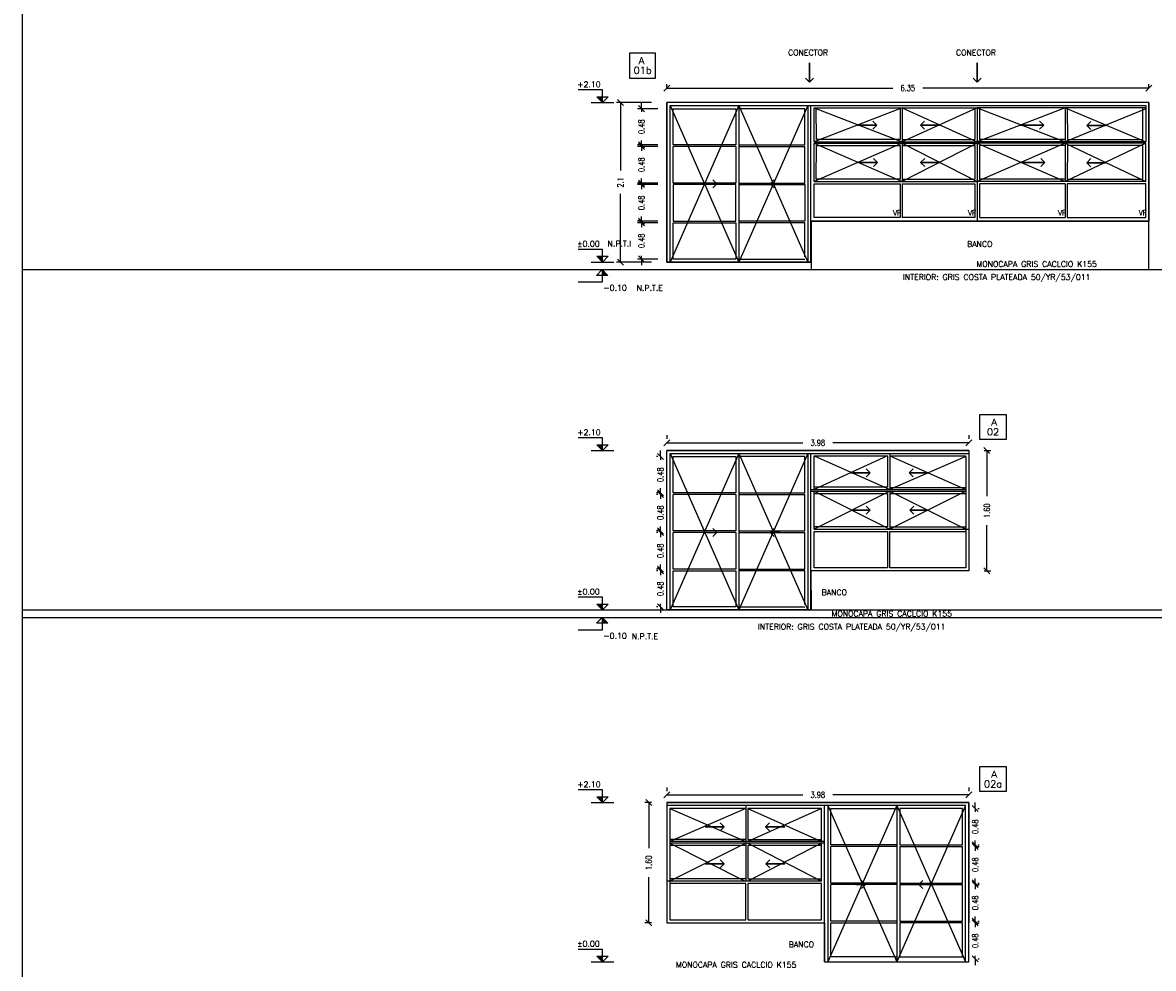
# Model space of a CAD drawing. Header units: millimetres. Extents: x -16.9 to 28.8, y -107.7 to -14.2.
# Tile 10 of 16: x -16.9 to -2, y -39.1 to -26.6. Entities that reach past the tile are written whole.
import ezdxf
from ezdxf.enums import TextEntityAlignment as Align

# ---------------------------------------------------------------- set-up
doc = ezdxf.new("R2010")
doc.units = ezdxf.units.MM
doc.header["$LTSCALE"] = 0.2
for name, color, linetype in [('A ALUMINIO', 5, 'Continuous'), ('A HERRERÍA', 5, 'Continuous'), ('A MURO', 1, 'Continuous'), ('A Muro visto', 2, 'Continuous'), ('A PROYECCION', 8, 'Continuous'), ('Acot-p', 2, 'Continuous'), ('NIVELES', 2, 'Continuous'), ('TEXTOS', 2, 'Continuous'), ('TXT COTA', 3, 'Continuous'), ('TXT PLANILLAS', 3, 'Continuous'), ('TXT TERMINACIONES', 3, 'Continuous')]:
    doc.layers.add(name, color=color, linetype=linetype)
doc.styles.add('ESC20', font='romans.shx', dxfattribs={"height": 0.03})
doc.styles.add('ROMANS', font='romans.shx')
doc.styles.add('SaAS simplex', font='simplex.shx', dxfattribs={"width": 0.8})
doc.styles.get("Standard").update_dxf_attribs({"font": 'ARIALN.TTF'})
doc.styles.add('STYLE2', font='romans.shx')
doc.dimstyles.new('COTAS 75', dxfattribs={"dimscale": 0.01, "dimtxt": 8, "dimasz": 8, "dimexe": 5, "dimexo": 20, "dimgap": 10, "dimtad": 0, "dimzin": 9, "dimdsep": 46, "dimtxsty": 'SaAS simplex', "dimblk": 'OBLIQUE', "dimcen": 0, "dimclrd": 8, "dimclre": 8, "dimclrt": 256, "dimadec": 1, "dimazin": 0, "dimtfac": 1, "dimtmove": 2, "dimatfit": 3, "dimldrblk": 'OBLIQUE', "dimfxl": 10, "dimlwd": -1, "dimlwe": -1, "dimarcsym": 0})

# ---------------------------------------------------------------- blocks, each defined once
blk = doc.blocks.new('*U7')
at = {"linetype": 'Continuous'}
blk.add_hatch(color=256, dxfattribs=at).paths.add_polyline_path([(-0.151, 7.751), (0, 7.6), (0, 7.751)])
for p, q in [((0, 7.933), (-0.635, 7.933)), ((0, 7.6), (-0.151, 7.751)), ((-0.151, 7.751), (0.151, 7.751)), ((0, 7.6), (0, 7.933)), ((0, 7.6), (0.151, 7.751))]:
    blk.add_line(p, q, dxfattribs=at)
blk.add_line((-0.3, 7.6), (0.3, 7.6))
at = {"linetype": 'Continuous', "style": 'STYLE2'}
blk.add_attdef('NIVEL', (-0.664, 8.005), '', height=0.15, dxfattribs=at)
blk = doc.blocks.new('*U4')
at = {"linetype": 'Continuous'}
blk.add_hatch(color=256, dxfattribs=at).paths.add_polyline_path([(-0.075, 2.825), (0, 2.9), (0, 2.825)])
for p, q in [((0, 2.9), (-0.075, 2.825)), ((0, 2.9), (0, 2.733)), ((0, 2.9), (0.075, 2.825)), ((-0.075, 2.825), (0.075, 2.825)), ((0, 2.733), (0.317, 2.733))]:
    blk.add_line(p, q, dxfattribs=at)
at = {"linetype": 'Continuous', "style": 'ROMANS'}
blk.add_attdef('NIVEL', (-0.014, 2.622), '', height=0.075, dxfattribs=at)
blk = doc.blocks.new('_Oblique')
at = {"layer": 'TXT COTA', "color": 0, "lineweight": -2}
blk.add_line((-0.5, -0.5), (0.5, 0.5), dxfattribs=at)
blk = doc.blocks.new('*D171')
at = {"layer": 'Defpoints', "color": 0, "transparency": 16777216}
for p in [(-2.03, -27.493), (-8.382, -27.685), (-2.03, -27.685)]:
    blk.add_point(p, dxfattribs=at)
at = {"layer": 'TXT COTA', "color": 8, "transparency": 16777216}
for p, q in [((-8.382, -27.485), (-8.382, -27.443)), ((-8.382, -27.493), (-5.404, -27.493)), ((-2.03, -27.493), (-5.008, -27.493)), ((-2.03, -27.485), (-2.03, -27.443))]:
    blk.add_line(p, q, dxfattribs=at)
at = {"layer": 'TXT COTA', "color": 8, "transparency": 16777216, "xscale": 0.08, "yscale": 0.08, "zscale": 0.08, "rotation": 180}
blk.add_blockref('_Oblique', (-8.382, -27.493), dxfattribs=at)
at = {"layer": 'TXT COTA', "color": 8, "transparency": 16777216, "xscale": 0.08, "yscale": 0.08, "zscale": 0.08}
blk.add_blockref('_Oblique', (-2.03, -27.493), dxfattribs=at)
at = {"layer": 'TXT COTA', "transparency": 16777216, "insert": (-5.206, -27.493), "char_height": 0.08, "attachment_point": 5, "style": 'SaAS simplex'}
blk.add_mtext('6.35', dxfattribs=at)
blk = doc.blocks.new('*D172')
at = {"layer": 'Defpoints', "color": 0, "transparency": 16777216}
for p in [(-2.03, -27.685), (-2.03, -29.247), (-1.803, -29.247)]:
    blk.add_point(p, dxfattribs=at)
at = {"layer": 'TXT COTA', "color": 8, "transparency": 16777216}
for p, q in [((-1.83, -27.685), (-1.753, -27.685)), ((-1.803, -27.685), (-1.803, -28.306)), ((-1.803, -29.247), (-1.803, -28.625)), ((-1.83, -29.247), (-1.753, -29.247))]:
    blk.add_line(p, q, dxfattribs=at)
at = {"layer": 'TXT COTA', "color": 8, "transparency": 16777216, "xscale": 0.08, "yscale": 0.08, "zscale": 0.08}
for p, rotation in [((-1.803, -27.685), 90), ((-1.803, -29.247), 270)]:
    blk.add_blockref('_Oblique', p, dxfattribs=dict(at, rotation=rotation))
at = {"layer": 'TXT COTA', "transparency": 16777216, "insert": (-1.803, -28.466), "char_height": 0.08, "attachment_point": 5, "rotation": 90, "style": 'SaAS simplex'}
blk.add_mtext('1.6', dxfattribs=at)
blk = doc.blocks.new('*D173')
at = {"layer": 'Defpoints', "color": 0, "transparency": 16777216}
for p in [(-8.382, -27.685), (-8.993, -29.785), (-8.382, -29.785)]:
    blk.add_point(p, dxfattribs=at)
at = {"layer": 'TXT COTA', "color": 8, "transparency": 16777216}
for p, q in [((-8.582, -27.685), (-9.043, -27.685)), ((-8.993, -27.685), (-8.993, -28.581)), ((-8.993, -29.785), (-8.993, -28.888)), ((-8.582, -29.785), (-9.043, -29.785))]:
    blk.add_line(p, q, dxfattribs=at)
at = {"layer": 'TXT COTA', "color": 8, "transparency": 16777216, "xscale": 0.08, "yscale": 0.08, "zscale": 0.08}
for p, rotation in [((-8.993, -27.685), 90), ((-8.993, -29.785), 270)]:
    blk.add_blockref('_Oblique', p, dxfattribs=dict(at, rotation=rotation))
at = {"layer": 'TXT COTA', "transparency": 16777216, "insert": (-8.993, -28.735), "char_height": 0.08, "attachment_point": 5, "rotation": 90, "style": 'SaAS simplex'}
blk.add_mtext('2.1', dxfattribs=at)
blk = doc.blocks.new('*D158')
at = {"layer": 'Defpoints', "color": 0, "transparency": 16777216}
for p in [(-8.298, -27.765), (-8.716, -28.242), (-8.298, -28.242)]:
    blk.add_point(p, dxfattribs=at)
at = {"layer": 'TXT COTA', "color": 8, "transparency": 16777216}
for p, q in [((-8.716, -27.765), (-8.716, -27.685)), ((-8.498, -27.765), (-8.766, -27.765)), ((-8.716, -27.765), (-8.716, -27.806)), ((-8.498, -28.242), (-8.766, -28.242)), ((-8.716, -28.242), (-8.716, -28.201)), ((-8.716, -28.242), (-8.716, -28.322))]:
    blk.add_line(p, q, dxfattribs=at)
at = {"layer": 'TXT COTA', "color": 8, "transparency": 16777216, "xscale": 0.08, "yscale": 0.08, "zscale": 0.08}
for p, rotation in [((-8.716, -27.765), 270), ((-8.716, -28.242), 90)]:
    blk.add_blockref('_Oblique', p, dxfattribs=dict(at, rotation=rotation))
at = {"layer": 'TXT COTA', "transparency": 16777216, "insert": (-8.716, -28.003), "char_height": 0.08, "attachment_point": 5, "rotation": 90, "style": 'SaAS simplex'}
blk.add_mtext('0.48', dxfattribs=at)
blk = doc.blocks.new('*D159')
at = {"layer": 'Defpoints', "color": 0, "transparency": 16777216}
for p in [(-8.298, -28.262), (-8.716, -28.745), (-8.298, -28.745)]:
    blk.add_point(p, dxfattribs=at)
at = {"layer": 'TXT COTA', "color": 8, "transparency": 16777216}
for p, q in [((-8.498, -28.262), (-8.766, -28.262)), ((-8.716, -28.262), (-8.716, -28.182)), ((-8.716, -28.262), (-8.716, -28.306)), ((-8.498, -28.745), (-8.766, -28.745)), ((-8.716, -28.745), (-8.716, -28.701)), ((-8.716, -28.745), (-8.716, -28.825))]:
    blk.add_line(p, q, dxfattribs=at)
at = {"layer": 'TXT COTA', "color": 8, "transparency": 16777216, "xscale": 0.08, "yscale": 0.08, "zscale": 0.08}
for p, rotation in [((-8.716, -28.262), 270), ((-8.716, -28.745), 90)]:
    blk.add_blockref('_Oblique', p, dxfattribs=dict(at, rotation=rotation))
at = {"layer": 'TXT COTA', "transparency": 16777216, "insert": (-8.716, -28.503), "char_height": 0.08, "attachment_point": 5, "rotation": 90, "style": 'SaAS simplex'}
blk.add_mtext('0.48', dxfattribs=at)
blk = doc.blocks.new('*D160')
at = {"layer": 'Defpoints', "color": 0, "transparency": 16777216}
for p in [(-8.716, -29.267), (-8.298, -29.267), (-8.298, -29.745)]:
    blk.add_point(p, dxfattribs=at)
at = {"layer": 'TXT COTA', "color": 8, "transparency": 16777216}
for p, q in [((-8.716, -29.267), (-8.716, -29.187)), ((-8.498, -29.267), (-8.766, -29.267)), ((-8.716, -29.267), (-8.716, -29.308)), ((-8.498, -29.745), (-8.766, -29.745)), ((-8.716, -29.745), (-8.716, -29.703)), ((-8.716, -29.745), (-8.716, -29.825))]:
    blk.add_line(p, q, dxfattribs=at)
at = {"layer": 'TXT COTA', "color": 8, "transparency": 16777216, "xscale": 0.08, "yscale": 0.08, "zscale": 0.08}
for p, rotation in [((-8.716, -29.267), 270), ((-8.716, -29.745), 90)]:
    blk.add_blockref('_Oblique', p, dxfattribs=dict(at, rotation=rotation))
at = {"layer": 'TXT COTA', "transparency": 16777216, "insert": (-8.716, -29.506), "char_height": 0.08, "attachment_point": 5, "rotation": 90, "style": 'SaAS simplex'}
blk.add_mtext('0.48', dxfattribs=at)
blk = doc.blocks.new('*D161')
at = {"layer": 'Defpoints', "color": 0, "transparency": 16777216}
for p in [(-8.716, -28.765), (-8.298, -28.765), (-8.298, -29.247)]:
    blk.add_point(p, dxfattribs=at)
at = {"layer": 'TXT COTA', "color": 8, "transparency": 16777216}
for p, q in [((-8.716, -28.765), (-8.716, -28.685)), ((-8.498, -28.765), (-8.766, -28.765)), ((-8.716, -28.765), (-8.716, -28.808)), ((-8.498, -29.247), (-8.766, -29.247)), ((-8.716, -29.247), (-8.716, -29.203)), ((-8.716, -29.247), (-8.716, -29.327))]:
    blk.add_line(p, q, dxfattribs=at)
at = {"layer": 'TXT COTA', "color": 8, "transparency": 16777216, "xscale": 0.08, "yscale": 0.08, "zscale": 0.08}
for p, rotation in [((-8.716, -28.765), 270), ((-8.716, -29.247), 90)]:
    blk.add_blockref('_Oblique', p, dxfattribs=dict(at, rotation=rotation))
at = {"layer": 'TXT COTA', "transparency": 16777216, "insert": (-8.716, -29.006), "char_height": 0.08, "attachment_point": 5, "rotation": 90, "style": 'SaAS simplex'}
blk.add_mtext('0.48', dxfattribs=at)
blk = doc.blocks.new('*D162')
at = {"layer": 'Defpoints', "color": 0, "transparency": 16777216}
for p in [(-4.402, -32.267), (-4.402, -33.852), (-4.164, -33.852)]:
    blk.add_point(p, dxfattribs=at)
at = {"layer": 'TXT COTA', "color": 8, "transparency": 16777216}
for p, q in [((-4.202, -32.267), (-4.114, -32.267)), ((-4.164, -32.267), (-4.164, -32.868)), ((-4.164, -33.852), (-4.164, -33.251)), ((-4.202, -33.852), (-4.114, -33.852))]:
    blk.add_line(p, q, dxfattribs=at)
at = {"layer": 'TXT COTA', "color": 8, "transparency": 16777216, "xscale": 0.08, "yscale": 0.08, "zscale": 0.08}
for p, rotation in [((-4.164, -32.267), 90), ((-4.164, -33.852), 270)]:
    blk.add_blockref('_Oblique', p, dxfattribs=dict(at, rotation=rotation))
at = {"layer": 'TXT COTA', "transparency": 16777216, "insert": (-4.164, -33.06), "char_height": 0.08, "attachment_point": 5, "rotation": 90, "style": 'SaAS simplex'}
blk.add_mtext('1.60', dxfattribs=at)
blk = doc.blocks.new('*D163')
at = {"layer": 'Defpoints', "color": 0, "transparency": 16777216}
for p in [(-8.298, -32.347), (-8.466, -32.825), (-8.298, -32.825)]:
    blk.add_point(p, dxfattribs=at)
at = {"layer": 'TXT COTA', "color": 8, "transparency": 16777216}
for p, q in [((-8.466, -32.347), (-8.466, -32.267)), ((-8.498, -32.347), (-8.516, -32.347)), ((-8.466, -32.347), (-8.466, -32.389)), ((-8.498, -32.825), (-8.516, -32.825)), ((-8.466, -32.825), (-8.466, -32.784)), ((-8.466, -32.825), (-8.466, -32.905))]:
    blk.add_line(p, q, dxfattribs=at)
at = {"layer": 'TXT COTA', "color": 8, "transparency": 16777216, "xscale": 0.08, "yscale": 0.08, "zscale": 0.08}
for p, rotation in [((-8.466, -32.347), 270), ((-8.466, -32.825), 90)]:
    blk.add_blockref('_Oblique', p, dxfattribs=dict(at, rotation=rotation))
at = {"layer": 'TXT COTA', "transparency": 16777216, "insert": (-8.466, -32.586), "char_height": 0.08, "attachment_point": 5, "rotation": 90, "style": 'SaAS simplex'}
blk.add_mtext('0.48', dxfattribs=at)
blk = doc.blocks.new('*D164')
at = {"layer": 'Defpoints', "color": 0, "transparency": 16777216}
for p in [(-8.466, -32.845), (-8.298, -32.845), (-8.298, -33.327)]:
    blk.add_point(p, dxfattribs=at)
at = {"layer": 'TXT COTA', "color": 8, "transparency": 16777216}
for p, q in [((-8.466, -32.845), (-8.466, -32.765)), ((-8.498, -32.845), (-8.516, -32.845)), ((-8.466, -32.845), (-8.466, -32.889)), ((-8.498, -33.327), (-8.516, -33.327)), ((-8.466, -33.327), (-8.466, -33.284)), ((-8.466, -33.327), (-8.466, -33.407))]:
    blk.add_line(p, q, dxfattribs=at)
at = {"layer": 'TXT COTA', "color": 8, "transparency": 16777216, "xscale": 0.08, "yscale": 0.08, "zscale": 0.08}
for p, rotation in [((-8.466, -32.845), 270), ((-8.466, -33.327), 90)]:
    blk.add_blockref('_Oblique', p, dxfattribs=dict(at, rotation=rotation))
at = {"layer": 'TXT COTA', "transparency": 16777216, "insert": (-8.466, -33.086), "char_height": 0.08, "attachment_point": 5, "rotation": 90, "style": 'SaAS simplex'}
blk.add_mtext('0.48', dxfattribs=at)
blk = doc.blocks.new('*D165')
at = {"layer": 'Defpoints', "color": 0, "transparency": 16777216}
for p in [(-8.466, -33.347), (-8.298, -33.347), (-8.298, -33.83)]:
    blk.add_point(p, dxfattribs=at)
at = {"layer": 'TXT COTA', "color": 8, "transparency": 16777216}
for p, q in [((-8.498, -33.347), (-8.516, -33.347)), ((-8.466, -33.347), (-8.466, -33.267)), ((-8.466, -33.347), (-8.466, -33.391)), ((-8.466, -33.83), (-8.466, -33.786)), ((-8.498, -33.83), (-8.516, -33.83)), ((-8.466, -33.83), (-8.466, -33.91))]:
    blk.add_line(p, q, dxfattribs=at)
at = {"layer": 'TXT COTA', "color": 8, "transparency": 16777216, "xscale": 0.08, "yscale": 0.08, "zscale": 0.08}
for p, rotation in [((-8.466, -33.347), 270), ((-8.466, -33.83), 90)]:
    blk.add_blockref('_Oblique', p, dxfattribs=dict(at, rotation=rotation))
at = {"layer": 'TXT COTA', "transparency": 16777216, "insert": (-8.466, -33.589), "char_height": 0.08, "attachment_point": 5, "rotation": 90, "style": 'SaAS simplex'}
blk.add_mtext('0.48', dxfattribs=at)
blk = doc.blocks.new('*D166')
at = {"layer": 'Defpoints', "color": 0, "transparency": 16777216}
for p in [(-8.466, -33.85), (-8.298, -33.85), (-8.298, -34.327)]:
    blk.add_point(p, dxfattribs=at)
at = {"layer": 'TXT COTA', "color": 8, "transparency": 16777216}
for p, q in [((-8.466, -33.85), (-8.466, -33.77)), ((-8.498, -33.85), (-8.516, -33.85)), ((-8.466, -33.85), (-8.466, -33.891)), ((-8.498, -34.327), (-8.516, -34.327)), ((-8.466, -34.327), (-8.466, -34.286)), ((-8.466, -34.327), (-8.466, -34.407))]:
    blk.add_line(p, q, dxfattribs=at)
at = {"layer": 'TXT COTA', "color": 8, "transparency": 16777216, "xscale": 0.08, "yscale": 0.08, "zscale": 0.08}
for p, rotation in [((-8.466, -33.85), 270), ((-8.466, -34.327), 90)]:
    blk.add_blockref('_Oblique', p, dxfattribs=dict(at, rotation=rotation))
at = {"layer": 'TXT COTA', "transparency": 16777216, "insert": (-8.466, -34.089), "char_height": 0.08, "attachment_point": 5, "rotation": 90, "style": 'SaAS simplex'}
blk.add_mtext('0.48', dxfattribs=at)
blk = doc.blocks.new('*U10')
at = {"color": 0, "linetype": 'ByBlock'}
blk.add_lwpolyline([(-0.287, -0.195), (0.287, -0.195), (0.287, 0.354), (-0.287, 0.354)], close=True, dxfattribs=at)
at = {"color": 0, "linetype": 'ByBlock', "style": 'ROMANS', "width": 1.1}
blk.add_text('A', height=0.15, dxfattribs=at).set_placement((-0.088, 0.112))
at = {"color": 0, "linetype": 'ByBlock', "style": 'ROMANS', "width": 1.05}
blk.add_attdef('NRO', text='', height=0.15, dxfattribs=at).set_placement((0, -0.027), align=Align.MIDDLE)
blk = doc.blocks.new('*D167')
at = {"layer": 'Defpoints', "color": 0, "transparency": 16777216}
for p in [(-8.382, -36.904), (-8.62, -38.489), (-8.382, -38.489)]:
    blk.add_point(p, dxfattribs=at)
at = {"layer": 'TXT COTA', "color": 8, "transparency": 16777216}
for p, q in [((-8.582, -36.904), (-8.67, -36.904)), ((-8.62, -36.904), (-8.62, -37.505)), ((-8.62, -38.489), (-8.62, -37.888)), ((-8.582, -38.489), (-8.67, -38.489))]:
    blk.add_line(p, q, dxfattribs=at)
at = {"layer": 'TXT COTA', "color": 8, "transparency": 16777216, "xscale": 0.08, "yscale": 0.08, "zscale": 0.08}
for p, rotation in [((-8.62, -36.904), 90), ((-8.62, -38.489), 270)]:
    blk.add_blockref('_Oblique', p, dxfattribs=dict(at, rotation=rotation))
at = {"layer": 'TXT COTA', "transparency": 16777216, "insert": (-8.62, -37.697), "char_height": 0.08, "attachment_point": 5, "rotation": 90, "style": 'SaAS simplex'}
blk.add_mtext('1.60', dxfattribs=at)
blk = doc.blocks.new('*D146')
at = {"layer": 'Defpoints', "color": 0, "transparency": 16777216}
for p in [(-4.485, -36.984), (-4.485, -37.462), (-4.318, -37.462)]:
    blk.add_point(p, dxfattribs=at)
at = {"layer": 'TXT COTA', "color": 8, "transparency": 16777216}
for p, q in [((-4.318, -36.984), (-4.318, -36.904)), ((-4.318, -36.984), (-4.318, -37.026)), ((-4.285, -36.984), (-4.268, -36.984)), ((-4.318, -37.462), (-4.318, -37.421)), ((-4.318, -37.462), (-4.318, -37.542)), ((-4.285, -37.462), (-4.268, -37.462))]:
    blk.add_line(p, q, dxfattribs=at)
at = {"layer": 'TXT COTA', "color": 8, "transparency": 16777216, "xscale": 0.08, "yscale": 0.08, "zscale": 0.08}
for p, rotation in [((-4.318, -36.984), 270), ((-4.318, -37.462), 90)]:
    blk.add_blockref('_Oblique', p, dxfattribs=dict(at, rotation=rotation))
at = {"layer": 'TXT COTA', "transparency": 16777216, "insert": (-4.318, -37.223), "char_height": 0.08, "attachment_point": 5, "rotation": 90, "style": 'SaAS simplex'}
blk.add_mtext('0.48', dxfattribs=at)
blk = doc.blocks.new('*D147')
at = {"layer": 'Defpoints', "color": 0, "transparency": 16777216}
for p in [(-4.485, -37.482), (-4.318, -37.482), (-4.485, -37.964)]:
    blk.add_point(p, dxfattribs=at)
at = {"layer": 'TXT COTA', "color": 8, "transparency": 16777216}
for p, q in [((-4.318, -37.482), (-4.318, -37.402)), ((-4.318, -37.482), (-4.318, -37.526)), ((-4.285, -37.482), (-4.268, -37.482)), ((-4.318, -37.964), (-4.318, -37.921)), ((-4.318, -37.964), (-4.318, -38.044)), ((-4.285, -37.964), (-4.268, -37.964))]:
    blk.add_line(p, q, dxfattribs=at)
at = {"layer": 'TXT COTA', "color": 8, "transparency": 16777216, "xscale": 0.08, "yscale": 0.08, "zscale": 0.08}
for p, rotation in [((-4.318, -37.482), 270), ((-4.318, -37.964), 90)]:
    blk.add_blockref('_Oblique', p, dxfattribs=dict(at, rotation=rotation))
at = {"layer": 'TXT COTA', "transparency": 16777216, "insert": (-4.318, -37.723), "char_height": 0.08, "attachment_point": 5, "rotation": 90, "style": 'SaAS simplex'}
blk.add_mtext('0.48', dxfattribs=at)
blk = doc.blocks.new('*D148')
at = {"layer": 'Defpoints', "color": 0, "transparency": 16777216}
for p in [(-4.485, -37.984), (-4.318, -37.984), (-4.485, -38.467)]:
    blk.add_point(p, dxfattribs=at)
at = {"layer": 'TXT COTA', "color": 8, "transparency": 16777216}
for p, q in [((-4.318, -37.984), (-4.318, -37.904)), ((-4.318, -37.984), (-4.318, -38.028)), ((-4.285, -37.984), (-4.268, -37.984)), ((-4.318, -38.467), (-4.318, -38.423)), ((-4.318, -38.467), (-4.318, -38.547)), ((-4.285, -38.467), (-4.268, -38.467))]:
    blk.add_line(p, q, dxfattribs=at)
at = {"layer": 'TXT COTA', "color": 8, "transparency": 16777216, "xscale": 0.08, "yscale": 0.08, "zscale": 0.08}
for p, rotation in [((-4.318, -37.984), 270), ((-4.318, -38.467), 90)]:
    blk.add_blockref('_Oblique', p, dxfattribs=dict(at, rotation=rotation))
at = {"layer": 'TXT COTA', "transparency": 16777216, "insert": (-4.318, -38.226), "char_height": 0.08, "attachment_point": 5, "rotation": 90, "style": 'SaAS simplex'}
blk.add_mtext('0.48', dxfattribs=at)
blk = doc.blocks.new('*D149')
at = {"layer": 'Defpoints', "color": 0, "transparency": 16777216}
for p in [(-4.485, -38.487), (-4.318, -38.487), (-4.485, -38.964)]:
    blk.add_point(p, dxfattribs=at)
at = {"layer": 'TXT COTA', "color": 8, "transparency": 16777216}
for p, q in [((-4.318, -38.487), (-4.318, -38.407)), ((-4.318, -38.487), (-4.318, -38.528)), ((-4.285, -38.487), (-4.268, -38.487)), ((-4.318, -38.964), (-4.318, -38.923)), ((-4.318, -38.964), (-4.318, -39.044)), ((-4.285, -38.964), (-4.268, -38.964))]:
    blk.add_line(p, q, dxfattribs=at)
at = {"layer": 'TXT COTA', "color": 8, "transparency": 16777216, "xscale": 0.08, "yscale": 0.08, "zscale": 0.08}
for p, rotation in [((-4.318, -38.487), 270), ((-4.318, -38.964), 90)]:
    blk.add_blockref('_Oblique', p, dxfattribs=dict(at, rotation=rotation))
at = {"layer": 'TXT COTA', "transparency": 16777216, "insert": (-4.318, -38.726), "char_height": 0.08, "attachment_point": 5, "rotation": 90, "style": 'SaAS simplex'}
blk.add_mtext('0.48', dxfattribs=at)
blk = doc.blocks.new('*D169')
at = {"layer": 'Defpoints', "color": 0, "transparency": 16777216}
for p in [(-8.382, -36.904), (-4.402, -36.802), (-4.402, -36.904)]:
    blk.add_point(p, dxfattribs=at)
at = {"layer": 'TXT COTA', "color": 8, "transparency": 16777216}
for p, q in [((-8.382, -36.704), (-8.382, -36.752)), ((-4.402, -36.704), (-4.402, -36.752)), ((-8.382, -36.802), (-6.589, -36.802)), ((-4.402, -36.802), (-6.194, -36.802))]:
    blk.add_line(p, q, dxfattribs=at)
at = {"layer": 'TXT COTA', "color": 8, "transparency": 16777216, "xscale": 0.08, "yscale": 0.08, "zscale": 0.08, "rotation": 180}
blk.add_blockref('_Oblique', (-8.382, -36.802), dxfattribs=at)
at = {"layer": 'TXT COTA', "color": 8, "transparency": 16777216, "xscale": 0.08, "yscale": 0.08, "zscale": 0.08}
blk.add_blockref('_Oblique', (-4.402, -36.802), dxfattribs=at)
at = {"layer": 'TXT COTA', "transparency": 16777216, "insert": (-6.392, -36.802), "char_height": 0.08, "attachment_point": 5, "style": 'SaAS simplex'}
blk.add_mtext('3.98', dxfattribs=at)
blk = doc.blocks.new('*D155')
at = {"layer": 'Defpoints', "color": 0, "transparency": 16777216}
for p in [(-8.382, -32.165), (-8.382, -32.267), (-4.402, -32.267)]:
    blk.add_point(p, dxfattribs=at)
at = {"layer": 'TXT COTA', "color": 8, "transparency": 16777216}
for p, q in [((-8.382, -32.067), (-8.382, -32.115)), ((-8.382, -32.165), (-6.589, -32.165)), ((-4.402, -32.165), (-6.194, -32.165)), ((-4.402, -32.067), (-4.402, -32.115))]:
    blk.add_line(p, q, dxfattribs=at)
at = {"layer": 'TXT COTA', "color": 8, "transparency": 16777216, "xscale": 0.08, "yscale": 0.08, "zscale": 0.08, "rotation": 180}
blk.add_blockref('_Oblique', (-8.382, -32.165), dxfattribs=at)
at = {"layer": 'TXT COTA', "color": 8, "transparency": 16777216, "xscale": 0.08, "yscale": 0.08, "zscale": 0.08}
blk.add_blockref('_Oblique', (-4.402, -32.165), dxfattribs=at)
at = {"layer": 'TXT COTA', "transparency": 16777216, "insert": (-6.392, -32.165), "char_height": 0.08, "attachment_point": 5, "style": 'SaAS simplex'}
blk.add_mtext('3.98', dxfattribs=at)

msp = doc.modelspace()

# ---------------------------------------------------------------- linework, layer by layer
at = {"layer": 'A ALUMINIO'}
for p, q in [((-2.03, -27.685), (-8.382, -27.685)), ((-8.382, -29.785), (-8.382, -27.685)), ((-2.03, -27.685), (-2.03, -29.247)), ((-7.432, -27.725), (-7.432, -29.785)), ((-6.565, -27.765), (-7.432, -27.765)), ((-6.565, -28.242), (-6.565, -27.765)), ((-6.525, -27.725), (-2.071, -27.725)), ((-6.442, -27.755), (-4.291, -27.755)), ((-6.442, -28.2), (-6.442, -27.755)), ((-5.279, -27.755), (-5.279, -28.2)), ((-5.279, -27.755), (-4.321, -27.755)), ((-4.321, -27.755), (-4.321, -28.17)), ((-2.071, -27.755), (-4.291, -27.755)), ((-4.291, -27.755), (-4.291, -28.2)), ((-3.135, -27.755), (-4.261, -27.755)), ((-4.261, -27.755), (-4.261, -28.17)), ((-3.135, -27.755), (-3.134, -28.2)), ((-2.071, -27.725), (-2.071, -28.2)), ((-7.472, -28.262), (-8.298, -28.262)), ((-7.432, -28.242), (-6.565, -28.242)), ((-7.432, -28.262), (-6.565, -28.262)), ((-6.442, -28.725), (-6.442, -28.22)), ((-6.442, -28.2), (-4.291, -28.2)), ((-6.442, -28.22), (-4.291, -28.22)), ((-5.279, -28.17), (-4.321, -28.17)), ((-5.279, -28.22), (-5.279, -28.725)), ((-5.279, -28.25), (-4.321, -28.25)), ((-4.321, -28.25), (-4.321, -28.695)), ((-2.071, -28.2), (-4.291, -28.2)), ((-2.071, -28.22), (-4.291, -28.22)), ((-4.291, -28.22), (-4.291, -29.247)), ((-3.134, -28.17), (-4.261, -28.17)), ((-3.134, -28.25), (-4.261, -28.25)), ((-4.261, -28.25), (-4.261, -28.695)), ((-3.134, -28.22), (-3.135, -28.725)), ((-6.442, -28.725), (-4.291, -28.725)), ((-5.279, -28.695), (-4.321, -28.695)), ((-2.071, -28.725), (-4.291, -28.725)), ((-3.135, -28.695), (-4.261, -28.695)), ((-6.442, -28.755), (-5.309, -28.755)), ((-5.309, -28.755), (-5.309, -29.2)), ((-5.279, -28.755), (-4.321, -28.755)), ((-5.279, -28.755), (-5.279, -29.2)), ((-4.321, -28.785), (-4.321, -29.162)), ((-3.135, -28.755), (-4.261, -28.755)), ((-3.135, -28.755), (-3.135, -29.2)), ((-2.071, -28.755), (-3.105, -28.755)), ((-3.105, -28.755), (-3.105, -29.2)), ((-2.03, -29.247), (-6.481, -29.247)), ((-6.481, -29.785), (-8.382, -29.785)), ((-7.432, -29.745), (-6.565, -29.745)), ((-6.481, -32.267), (-8.382, -32.267)), ((-4.402, -32.267), (-8.382, -32.267)), ((-4.402, -32.267), (-8.382, -32.267)), ((-8.382, -34.367), (-8.382, -32.267)), ((-7.432, -32.307), (-7.432, -34.367)), ((-6.525, -32.307), (-4.402, -32.307)), ((-5.442, -32.307), (-5.442, -32.782)), ((-4.402, -32.267), (-4.402, -33.852)), ((-6.565, -32.347), (-7.432, -32.347)), ((-6.565, -32.825), (-6.565, -32.347)), ((-6.442, -32.337), (-5.472, -32.337)), ((-6.442, -32.782), (-6.442, -32.347)), ((-5.442, -32.337), (-4.442, -32.337)), ((-5.344, -32.337), (-4.442, -32.337)), ((-4.442, -32.347), (-4.442, -32.832)), ((-5.442, -32.753), (-4.442, -32.753)), ((-7.472, -32.845), (-8.298, -32.845)), ((-7.432, -32.825), (-6.565, -32.825)), ((-7.432, -32.845), (-6.565, -32.845)), ((-6.482, -32.782), (-4.442, -32.782)), ((-6.482, -32.802), (-4.442, -32.802)), ((-6.442, -33.302), (-6.442, -32.802)), ((-5.442, -32.802), (-5.442, -33.302)), ((-5.442, -32.832), (-4.442, -32.832)), ((-4.442, -32.832), (-4.442, -33.333)), ((-7.472, -33.347), (-8.298, -33.347)), ((-7.432, -33.347), (-6.565, -33.347)), ((-6.442, -33.302), (-4.402, -33.302)), ((-6.442, -33.332), (-5.472, -33.332)), ((-5.442, -33.272), (-4.442, -33.272)), ((-5.442, -33.332), (-4.442, -33.333)), ((-4.402, -33.852), (-6.482, -33.852)), ((-6.481, -34.367), (-8.382, -34.367)), ((-7.432, -34.327), (-6.565, -34.327)), ((-8.382, -36.904), (-4.402, -36.904)), ((-8.382, -36.904), (-4.402, -36.904)), ((-6.259, -36.944), (-8.382, -36.944)), ((-7.342, -36.944), (-7.342, -37.419)), ((-6.302, -36.904), (-4.402, -36.904)), ((-5.352, -36.944), (-5.352, -39.004)), ((-4.402, -39.004), (-4.402, -36.904)), ((-4.402, -36.904), (-4.402, -38.489)), ((-7.342, -36.984), (-8.342, -36.984)), ((-7.44, -36.984), (-8.342, -36.984)), ((-8.342, -36.984), (-8.342, -37.469)), ((-6.342, -36.984), (-7.312, -36.984)), ((-6.342, -37.419), (-6.342, -36.984)), ((-6.219, -37.462), (-6.219, -36.984)), ((-6.219, -36.984), (-5.352, -36.984)), ((-7.342, -37.39), (-8.342, -37.39)), ((-6.302, -37.419), (-8.342, -37.419)), ((-6.302, -37.439), (-8.342, -37.439)), ((-8.342, -37.469), (-8.342, -37.97)), ((-7.342, -37.469), (-8.342, -37.469)), ((-7.342, -37.439), (-7.342, -37.939)), ((-6.342, -37.939), (-6.342, -37.439)), ((-5.352, -37.462), (-6.219, -37.462)), ((-5.352, -37.482), (-6.219, -37.482)), ((-5.312, -37.482), (-4.485, -37.482)), ((-6.342, -37.939), (-8.382, -37.939)), ((-7.342, -37.909), (-8.342, -37.909)), ((-7.342, -37.969), (-8.342, -37.97)), ((-6.342, -37.969), (-7.312, -37.969)), ((-5.352, -37.984), (-6.219, -37.984)), ((-5.312, -37.984), (-4.485, -37.984)), ((-8.382, -38.489), (-6.302, -38.489)), ((-5.352, -38.934), (-6.219, -38.934))]:
    msp.add_line(p, q, dxfattribs=at)
for points in [[(-8.338, -29.785), (-8.338, -27.725), (-6.525, -27.725), (-6.525, -29.785)], [(-6.482, -29.785), (-6.482, -27.725)], [(-6.442, -28.2), (-6.442, -27.755)], [(-3.105, -27.755), (-3.104, -28.17), (-2.111, -28.17), (-2.111, -27.755), (-3.105, -27.755)], [(-7.472, -28.262), (-7.472, -28.745), (-8.298, -28.745), (-8.298, -28.262)], [(-7.432, -28.745), (-6.565, -28.745), (-6.565, -28.262)], [(-5.309, -28.25), (-5.309, -28.695), (-6.412, -28.695), (-6.411, -28.25), (-5.309, -28.25)], [(-3.104, -28.25), (-3.105, -28.695), (-2.111, -28.695), (-2.111, -28.25), (-3.104, -28.25)], [(-2.071, -28.725), (-2.071, -28.22)], [(-7.432, -28.765), (-6.565, -28.765), (-6.565, -29.247), (-7.432, -29.247)], [(-5.309, -29.2), (-6.442, -29.2), (-6.442, -28.755)], [(-4.321, -28.755), (-4.321, -29.2), (-5.279, -29.2)], [(-4.261, -28.755), (-4.261, -29.2), (-3.135, -29.2)], [(-3.105, -29.2), (-2.071, -29.2), (-2.071, -28.755)], [(-6.565, -29.715), (-6.565, -29.267), (-7.432, -29.267)], [(-8.338, -34.367), (-8.338, -32.307), (-6.525, -32.307), (-6.525, -34.367)], [(-6.482, -34.367), (-6.482, -32.307)], [(-6.442, -32.782), (-6.442, -32.347)], [(-7.472, -32.845), (-7.472, -33.327), (-8.298, -33.327), (-8.298, -32.845)], [(-7.432, -33.327), (-6.565, -33.327), (-6.565, -32.845)], [(-5.472, -32.832), (-5.472, -33.272), (-6.442, -33.272), (-6.442, -32.832), (-5.472, -32.832)], [(-7.472, -33.347), (-7.472, -33.83), (-8.298, -33.83), (-8.298, -33.347)], [(-7.432, -33.83), (-6.565, -33.83), (-6.565, -33.347)], [(-5.472, -33.332), (-5.472, -33.812), (-6.442, -33.812), (-6.442, -33.332)], [(-4.442, -33.333), (-4.442, -33.812), (-5.442, -33.813), (-5.442, -33.332)], [(-6.565, -34.297), (-6.565, -33.85), (-7.432, -33.85)], [(-6.302, -39.004), (-6.302, -36.944)], [(-4.445, -39.004), (-4.445, -36.944), (-6.259, -36.944), (-6.259, -39.004)], [(-7.342, -36.984), (-7.41, -36.984)], [(-6.342, -37.419), (-6.342, -36.984)], [(-7.312, -37.469), (-7.312, -37.909), (-6.342, -37.909), (-6.342, -37.469), (-7.312, -37.469)], [(-5.352, -37.964), (-6.219, -37.964), (-6.219, -37.482)], [(-5.312, -37.482), (-5.312, -37.964), (-4.485, -37.964), (-4.485, -37.482)], [(-8.342, -37.97), (-8.342, -38.449), (-7.342, -38.449), (-7.342, -37.969)], [(-7.312, -37.969), (-7.312, -38.449), (-6.342, -38.449), (-6.342, -37.969)], [(-5.352, -38.467), (-6.219, -38.467), (-6.219, -37.984)], [(-5.312, -37.984), (-5.312, -38.467), (-4.485, -38.467), (-4.485, -37.984)], [(-6.219, -38.934), (-6.219, -38.487), (-5.352, -38.487)]]:
    msp.add_lwpolyline(points, dxfattribs=at)
for points in [[(-8.298, -28.232), (-8.298, -27.765), (-7.472, -27.765), (-7.472, -28.242), (-8.298, -28.242)], [(-5.309, -27.765), (-5.309, -28.17), (-6.411, -28.17), (-6.412, -27.755), (-5.309, -27.755)], [(-8.298, -29.247), (-7.472, -29.247), (-7.472, -28.765), (-8.298, -28.765), (-8.298, -29.216)], [(-8.298, -29.267), (-7.472, -29.267), (-7.472, -29.745), (-8.298, -29.745)], [(-8.298, -32.815), (-8.298, -32.347), (-7.472, -32.347), (-7.472, -32.825), (-8.298, -32.825)], [(-5.472, -32.337), (-5.472, -32.752), (-6.442, -32.752), (-6.442, -32.337)], [(-8.298, -33.85), (-7.472, -33.85), (-7.472, -34.327), (-8.298, -34.327)], [(-7.312, -36.984), (-7.312, -37.389), (-6.342, -37.389), (-6.342, -36.984)], [(-4.485, -37.452), (-4.485, -36.984), (-5.312, -36.984), (-5.312, -37.462), (-4.485, -37.462)], [(-4.485, -38.487), (-5.312, -38.487), (-5.312, -38.934), (-4.485, -38.934)]]:
    msp.add_lwpolyline(points, close=True, dxfattribs=at)
at = {"layer": 'A HERRERÍA'}
msp.add_line((-6.481, -29.247), (-2.03, -29.247), dxfattribs=at)
msp.add_lwpolyline([(-6.481, -29.785), (-6.481, -29.247), (-2.03, -29.247), (-2.03, -27.685), (-8.382, -27.685), (-8.382, -29.785)], close=True, dxfattribs=at)
at = {"layer": 'A MURO'}
for p, q in [((-16.869, -29.885), (28.799, -29.885)), ((-16.869, -34.367), (28.799, -34.367)), ((-16.869, -34.467), (28.799, -34.467))]:
    msp.add_line(p, q, dxfattribs=at)
at = {"layer": 'A Muro visto', "color": 5}
msp.add_lwpolyline([(-16.869, -14.174), (28.799, -14.174), (28.799, -107.67), (-16.869, -107.67)], close=True, dxfattribs=at)
at = {"layer": 'A Muro visto'}
for points in [[(-2.03, -29.247), (-6.481, -29.247), (-6.481, -29.885), (-2.03, -29.885)], [(-8.382, -34.367), (-8.382, -32.267), (-4.402, -32.267), (-4.402, -33.852), (-6.482, -33.852), (-6.481, -34.367)], [(-4.402, -39.004), (-4.402, -36.904), (-8.382, -36.904), (-8.382, -38.489), (-6.302, -38.489), (-6.302, -39.004)]]:
    msp.add_lwpolyline(points, close=True, dxfattribs=at)
at = {"layer": 'A PROYECCION'}
for p, q in [((-8.338, -27.725), (-7.432, -29.785)), ((-7.432, -27.725), (-8.338, -29.785)), ((-7.432, -27.725), (-6.525, -29.785)), ((-6.525, -27.725), (-7.432, -29.785)), ((-6.442, -27.755), (-5.279, -28.2)), ((-5.279, -27.755), (-6.442, -28.2)), ((-5.279, -27.755), (-4.291, -28.2)), ((-4.291, -27.755), (-5.279, -28.2)), ((-3.135, -27.755), (-4.291, -28.2)), ((-4.291, -27.755), (-3.134, -28.2)), ((-3.135, -27.755), (-2.071, -28.2)), ((-2.071, -27.765), (-3.134, -28.2)), ((-5.279, -28.22), (-6.442, -28.725)), ((-6.442, -28.22), (-5.279, -28.725)), ((-5.279, -28.219), (-4.291, -28.725)), ((-4.291, -28.22), (-5.279, -28.725)), ((-3.134, -28.219), (-4.291, -28.725)), ((-4.291, -28.22), (-3.135, -28.725)), ((-2.071, -28.22), (-3.135, -28.725)), ((-3.134, -28.22), (-2.071, -28.725)), ((-8.338, -32.307), (-7.432, -34.367)), ((-7.432, -32.307), (-8.338, -34.367)), ((-7.432, -32.307), (-6.525, -34.367)), ((-6.525, -32.307), (-7.432, -34.367)), ((-5.472, -32.337), (-6.442, -32.782)), ((-6.442, -32.337), (-5.442, -32.782)), ((-5.442, -32.337), (-4.442, -32.782)), ((-4.442, -32.347), (-5.442, -32.782)), ((-5.442, -32.802), (-6.442, -33.302)), ((-6.442, -32.802), (-5.442, -33.302)), ((-5.442, -32.802), (-4.442, -33.302)), ((-4.442, -32.802), (-5.442, -33.302)), ((-5.352, -36.944), (-6.259, -39.004)), ((-6.259, -36.944), (-5.352, -39.004)), ((-4.445, -36.944), (-5.352, -39.004)), ((-5.352, -36.944), (-4.445, -39.004)), ((-7.342, -36.984), (-8.342, -37.419)), ((-8.342, -36.984), (-7.342, -37.419)), ((-7.312, -36.984), (-6.342, -37.419)), ((-6.342, -36.984), (-7.312, -37.419)), ((-7.342, -37.439), (-8.342, -37.939)), ((-8.342, -37.439), (-7.347, -37.939)), ((-7.312, -37.439), (-6.342, -37.939)), ((-6.342, -37.439), (-7.312, -37.939))]:
    msp.add_line(p, q, dxfattribs=at)
for points in [[(-5.667, -27.929), (-5.614, -27.982), (-5.867, -27.982), (-5.614, -27.982), (-5.667, -28.035)], [(-4.985, -27.929), (-5.038, -27.982), (-4.785, -27.982), (-5.038, -27.982), (-4.985, -28.035)], [(-3.469, -27.929), (-3.416, -27.982), (-3.727, -27.982), (-3.416, -27.982), (-3.469, -28.035)], [(-2.795, -27.932), (-2.848, -27.985), (-2.595, -27.985), (-2.848, -27.985), (-2.795, -28.038)], [(-5.66, -28.419), (-5.607, -28.472), (-5.86, -28.472), (-5.607, -28.472), (-5.66, -28.525)], [(-4.984, -28.419), (-5.037, -28.472), (-4.784, -28.472), (-5.037, -28.472), (-4.984, -28.525)], [(-3.455, -28.419), (-3.402, -28.472), (-3.713, -28.472), (-3.402, -28.472), (-3.455, -28.525)], [(-2.794, -28.423), (-2.847, -28.476), (-2.595, -28.476), (-2.847, -28.476), (-2.794, -28.529)], [(-7.775, -28.701), (-7.722, -28.755), (-7.85, -28.755), (-7.722, -28.755), (-7.775, -28.808)], [(-6.967, -28.701), (-7.02, -28.755), (-6.893, -28.755), (-7.02, -28.755), (-6.967, -28.808)], [(-5.757, -32.507), (-5.704, -32.56), (-5.957, -32.56), (-5.704, -32.56), (-5.757, -32.613)], [(-5.136, -32.509), (-5.189, -32.562), (-4.936, -32.562), (-5.189, -32.562), (-5.136, -32.616)], [(-5.757, -32.999), (-5.704, -33.052), (-5.957, -33.052), (-5.704, -33.052), (-5.757, -33.106)], [(-5.127, -32.999), (-5.18, -33.052), (-4.927, -33.052), (-5.18, -33.052), (-5.127, -33.106)], [(-7.775, -33.294), (-7.722, -33.347), (-7.85, -33.347), (-7.722, -33.347), (-7.775, -33.401)], [(-6.967, -33.294), (-7.02, -33.347), (-6.893, -33.347), (-7.02, -33.347), (-6.967, -33.401)], [(-7.677, -37.17), (-7.624, -37.223), (-7.877, -37.223), (-7.624, -37.223), (-7.677, -37.276)], [(-7.027, -37.17), (-7.08, -37.223), (-6.827, -37.223), (-7.08, -37.223), (-7.027, -37.276)], [(-7.677, -37.66), (-7.624, -37.713), (-7.877, -37.713), (-7.624, -37.713), (-7.677, -37.766)], [(-7.026, -37.66), (-7.079, -37.713), (-6.827, -37.713), (-7.079, -37.713), (-7.026, -37.766)], [(-5.816, -37.931), (-5.763, -37.984), (-5.891, -37.984), (-5.763, -37.984), (-5.816, -38.037)], [(-5.008, -37.931), (-5.061, -37.984), (-4.934, -37.984), (-5.061, -37.984), (-5.008, -38.037)]]:
    msp.add_lwpolyline(points, dxfattribs=at)
at = {"layer": 'NIVELES', "ltscale": 0.025}
for points in [[(-6.45, -27.363), (-6.503, -27.416), (-6.503, -27.163), (-6.503, -27.416), (-6.556, -27.363)], [(-4.238, -27.363), (-4.291, -27.416), (-4.291, -27.163), (-4.291, -27.416), (-4.344, -27.363)]]:
    msp.add_lwpolyline(points, dxfattribs=at)

# ---------------------------------------------------------------- block references
at = {"layer": 'Acot-p', "ltscale": 0.025}
ref = msp.add_blockref('*U4', (-9.232, -32.785), dxfattribs=dict(at, xscale=-1))
ref.add_attrib('NIVEL', '-0.10', (-9.218, -30.162), dxfattribs={"layer": '0', "linetype": 'Continuous', "height": 0.075, "style": 'ROMANS'})
ref = msp.add_blockref('*U4', (-9.232, -37.367), dxfattribs=dict(at, xscale=-1))
ref.add_attrib('NIVEL', '-0.10', (-9.218, -34.745), dxfattribs={"layer": '0', "linetype": 'Continuous', "height": 0.075, "style": 'ROMANS'})
at = {"layer": 'NIVELES', "ltscale": 0.025, "xscale": 0.5, "yscale": 0.5, "zscale": 0.5}
for p, values in [((-9.23, -31.485), {'NIVEL': '+2.10'}), ((-9.23, -33.585), {'NIVEL': '%%P0.00'}), ((-9.23, -36.067), {'NIVEL': '+2.10'}), ((-9.23, -38.167), {'NIVEL': '%%P0.00'}), ((-9.23, -40.704), {'NIVEL': '+2.10'}), ((-9.23, -42.804), {'NIVEL': '%%P0.00'})]:
    msp.add_blockref('*U7', p, dxfattribs=at).add_auto_attribs(values)
at = {"layer": 'TXT PLANILLAS', "xscale": 0.6, "yscale": 0.6, "zscale": 0.6}
msp.add_blockref('*U10', (-8.701, -27.244), dxfattribs=at).add_auto_attribs({'NRO': '01b'})
at = {"layer": 'TXT PLANILLAS'}
ref = msp.add_blockref('*U10', (-4.083, -32.006), dxfattribs=dict(at, xscale=-0.6, yscale=0.6, zscale=0.6))
ref.add_attrib('NRO', '02', dxfattribs={"layer": '0', "color": 0, "linetype": 'ByBlock', "height": 0.09, "style": 'ROMANS', "width": 1.05}).set_placement((-4.083, -32.022), align=Align.MIDDLE)
ref = msp.add_blockref('*U10', (-4.083, -36.643), dxfattribs=dict(at, xscale=-0.6, yscale=0.6, zscale=0.6))
ref.add_attrib('NRO', '02a', dxfattribs={"layer": '0', "color": 0, "linetype": 'ByBlock', "height": 0.09, "style": 'ROMANS', "width": 1.05}).set_placement((-4.083, -36.659), align=Align.MIDDLE)

# ---------------------------------------------------------------- texts
at = {"layer": 'TEXTOS', "ltscale": 0.025, "char_height": 0.075, "width": 0.25975, "style": 'ROMANS'}
for s, insert, attachment_point in [('N.P.T.I', (-9.162, -29.504), 1), ('N.P.T.E', (-8.432, -30.088), 3), ('N.P.T.E', (-8.843, -34.678), 1)]:
    msp.add_mtext(s, dxfattribs=dict(at, insert=insert, attachment_point=attachment_point))
at = {"layer": 'TXT COTA', "ltscale": 0.025, "char_height": 0.0748, "style": 'ESC20'}
for s, insert, width, attachment_point in [('CONECTOR', (-6.783, -26.988), 0.49604, 1), ('CONECTOR', (-4.571, -26.988), 0.49604, 1), ('BANCO', (-4.425, -29.511), 0.49604, 1), ('MONOCAPA GRIS CACLCIO K155', (-4.302, -29.774), 2.196, 1), ('INTERIOR: GRIS COSTA PLATEADA 50/YR/53/011', (-5.271, -29.946), 2.96853, 1), ('BANCO', (-6.008, -34.099), 1.56747, 3), ('MONOCAPA GRIS CACLCIO K155', (-6.211, -34.379), 2.196, 1), ('INTERIOR: GRIS COSTA PLATEADA 50/YR/53/011', (-7.181, -34.551), 2.96853, 1), ('BANCO', (-6.775, -38.736), 1.56747, 1), ('MONOCAPA GRIS CACLCIO K155', (-8.261, -39.004), 2.196, 1)]:
    msp.add_mtext(s, dxfattribs=dict(at, insert=insert, width=width, attachment_point=attachment_point))
at = {"layer": 'TXT TERMINACIONES', "color": 252, "char_height": 0.06784, "attachment_point": 7}
for insert in [(-5.401, -29.17, 10), (-4.413, -29.171, 10), (-3.227, -29.171, 10), (-2.163, -29.171, 10)]:
    msp.add_mtext('{\\Fromans|c0;VF}', dxfattribs=dict(at, insert=insert))

# ---------------------------------------------------------------- dimensions: what is measured, and where the dimension line sits
at = {"layer": 'TXT COTA'}
for base, p1, p2, picture, middle in [((-2.03, -27.493), (-8.382, -27.685), (-2.03, -27.685), '*D171', (-5.206, -27.493)), ((-4.402, -36.802), (-8.382, -36.904), (-4.402, -36.904), '*D169', (-6.392, -36.802))]:
    dim = msp.add_linear_dim(base=base, p1=p1, p2=p2, dimstyle='COTAS 75', dxfattribs=at)
    dim.commit()
    dim.dimension.update_dxf_attribs({"geometry": picture, "text_midpoint": middle})
for base, p1, p2, angle, picture, middle in [((-8.993, -29.785), (-8.382, -27.685), (-8.382, -29.785), 90, '*D173', (-8.993, -28.735)), ((-8.716, -28.242), (-8.298, -27.765), (-8.298, -28.242), 90, '*D158', (-8.716, -28.003)), ((-8.716, -28.745), (-8.298, -28.262), (-8.298, -28.745), 90, '*D159', (-8.716, -28.503)), ((-8.716, -28.765), (-8.298, -29.247), (-8.298, -28.765), 270, '*D161', (-8.716, -29.006)), ((-8.716, -29.267), (-8.298, -29.745), (-8.298, -29.267), 270, '*D160', (-8.716, -29.506)), ((-8.382, -32.165), (-4.402, -32.267), (-8.382, -32.267), 180, '*D155', (-6.392, -32.165)), ((-8.466, -32.825), (-8.298, -32.347), (-8.298, -32.825), 90, '*D163', (-8.466, -32.586)), ((-8.466, -32.845), (-8.298, -33.327), (-8.298, -32.845), 90, '*D164', (-8.466, -33.086)), ((-8.466, -33.347), (-8.298, -33.83), (-8.298, -33.347), 90, '*D165', (-8.466, -33.589)), ((-8.466, -33.85), (-8.298, -34.327), (-8.298, -33.85), 90, '*D166', (-8.466, -34.089)), ((-4.318, -37.462), (-4.485, -36.984), (-4.485, -37.462), 90, '*D146', (-4.318, -37.223)), ((-4.318, -37.482), (-4.485, -37.964), (-4.485, -37.482), 90, '*D147', (-4.318, -37.723)), ((-4.318, -37.984), (-4.485, -38.467), (-4.485, -37.984), 90, '*D148', (-4.318, -38.226)), ((-4.318, -38.487), (-4.485, -38.964), (-4.485, -38.487), 90, '*D149', (-4.318, -38.726))]:
    dim = msp.add_linear_dim(base=base, p1=p1, p2=p2, angle=angle, dimstyle='COTAS 75', dxfattribs=at)
    dim.commit()
    dim.dimension.update_dxf_attribs({"geometry": picture, "text_midpoint": middle})
for base, p1, p2, text, picture, middle in [((-1.803, -29.247), (-2.03, -27.685), (-2.03, -29.247), '1.6', '*D172', (-1.803, -28.466)), ((-4.164, -33.852), (-4.402, -32.267), (-4.402, -33.852), '1.60', '*D162', (-4.164, -33.06)), ((-8.62, -38.489), (-8.382, -36.904), (-8.382, -38.489), '1.60', '*D167', (-8.62, -37.697))]:
    dim = msp.add_linear_dim(base=base, p1=p1, p2=p2, angle=90, text=text, dimstyle='COTAS 75', dxfattribs=at)
    dim.commit()
    dim.dimension.update_dxf_attribs({"geometry": picture, "text_midpoint": middle})

doc.saveas('drawing.dxf')
